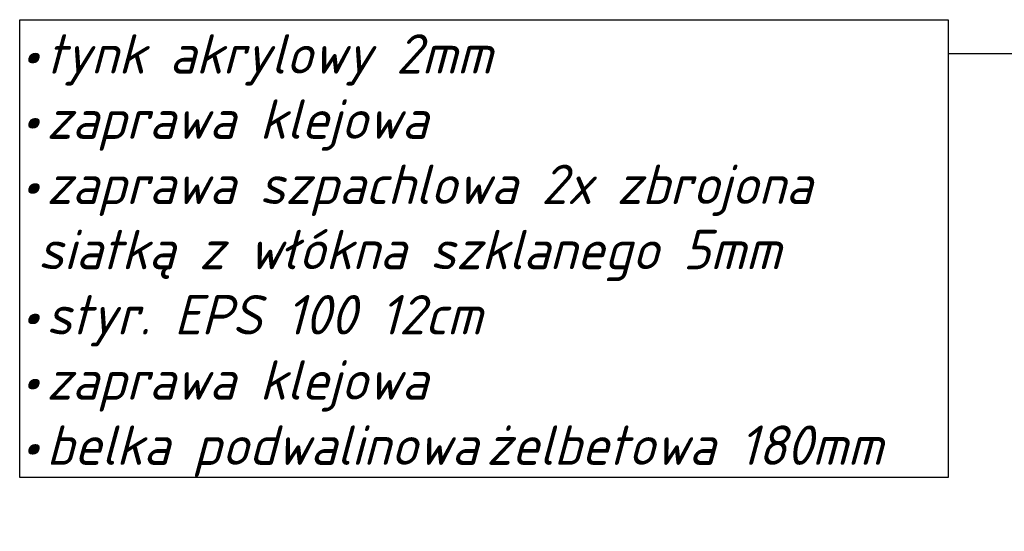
# Model space of a CAD drawing. Header units: millimetres. Extents: x -23034 to 4305, y -2041 to 12509.
# Tile 1 of 10: x -22934 to -20188, y -1709 to -282. Entities that reach past the tile are written whole.
import ezdxf

# ---------------------------------------------------------------- set-up
doc = ezdxf.new("R2010")
doc.units = ezdxf.units.MM
doc.layers.add('G-ANNO-TEXT', color=231, linetype='Continuous', lineweight=20)
doc.styles.add('GOST Common_I', font='GOST_Common Italic.ttf', dxfattribs={"height": 110})

msp = doc.modelspace()

# ---------------------------------------------------------------- linework, layer by layer
at = {"layer": 'G-ANNO-TEXT', "color": 10, "lineweight": 25}
msp.add_line((-16960, -377.8), (-20344.4, -377.8), dxfattribs=at)
at = {"layer": 'G-ANNO-TEXT', "color": 10, "lineweight": 25, "flags": 128}
msp.add_lwpolyline([(-22934.3, -282.4), (-20344.4, -282.4), (-20344.4, -1559.1), (-22934.3, -1559.1)], close=True, dxfattribs=at)

# ---------------------------------------------------------------- texts
at = {"layer": 'G-ANNO-TEXT', "color": 7, "lineweight": 25, "char_height": 110, "attachment_point": 1, "style": 'GOST Common_I'}
for s, insert, width in [('tynk akrylowy 2mm', (-22859.9, -322.8), 1495.147), ('\\fGOST Common|b0|i1|c238|p34|;•', (-22932.7, -322.8), 88.173), ('zaprawa klejowa', (-22859.9, -504.7), 1286.708), ('\\fGOST Common|b0|i1|c238|p34|;•', (-22932.7, -504.7), 88.173), ('zaprawa szpachlowa 2x zbrojona ', (-22859.9, -686.6), 2597.468), ('\\fGOST Common|b0|i1|c238|p34|;•', (-22932.7, -686.6), 88.173), ('siatką z włókna szklanego 5mm', (-22883.1, -868.5), 2449.155), ('styr. EPS 100 12cm', (-22859.9, -1050.4), 1443.037), ('\\fGOST Common|b0|i1|c238|p34|;•', (-22932.7, -1050.4), 88.173), ('zaprawa klejowa', (-22859.9, -1232.3), 1286.708), ('\\fGOST Common|b0|i1|c238|p34|;•', (-22932.7, -1232.3), 88.173), ('żelbetowa 180mm', (-21632.9, -1414.2), 1342.827), ('belka podwalinowa ', (-22859.9, -1414.2), 1487.13), ('\\fGOST Common|b0|i1|c238|p34|;•', (-22932.7, -1414.2), 88.173)]:
    msp.add_mtext(s, dxfattribs=dict(at, insert=insert, width=width))

doc.saveas('drawing.dxf')
